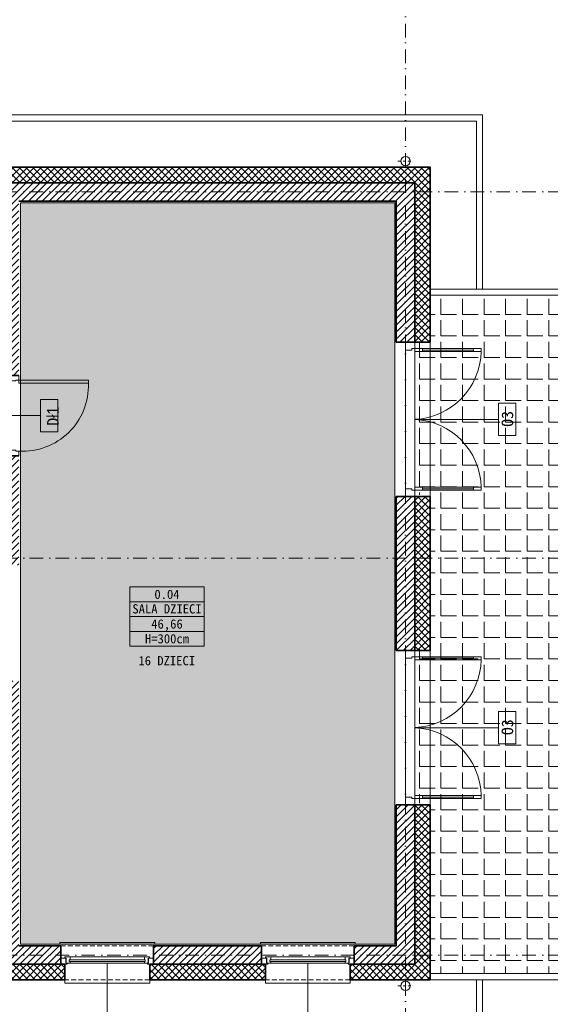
# Model space of a CAD drawing. Header units: millimetres. Extents: x -1373 to 28294, y -9636 to 187.
# Tile 42 of 133: x 9933 to 10621, y -8505 to -7227. Entities that reach past the tile are written whole.
import ezdxf
from ezdxf.enums import TextEntityAlignment as Align

# ---------------------------------------------------------------- set-up
doc = ezdxf.new("R2010")
doc.units = ezdxf.units.MM
doc.linetypes.add('HIDDEN2', pattern=[4.7625, 3.175, -1.5875])
doc.linetypes.add('Kreski i kropki', pattern=[335.138881, 176.388884, -88.194442, 0, -70.555556])
for name, color, linetype, lineweight in [('_k_krawężnik', 252, 'Continuous', 13), ('_k_kreskowanie', 250, 'Continuous', 9), ('_k_ocieplenie', 7, 'Continuous', 35), ('_k_opis', 7, 'Continuous', 13), ('_k_osie', 142, 'Kreski i kropki', 13), ('_k_rynny', 5, 'Continuous', 20), ('_k_stolarka', 7, 'Continuous', 13), ('_k_tabela', 7, 'Continuous', 13), ('_k_widok', 7, 'Continuous', 18), ('_k_zarys', 7, 'HIDDEN2', 20), ('_k_śc_dz_nadziemie', 211, 'Continuous', 30), ('_k_ściany', 223, 'Continuous', 35)]:
    doc.layers.add(name, color=color, linetype=linetype, lineweight=lineweight)
doc.layers.add('_k_niewidoczna', color=72, linetype='Continuous', lineweight=9, plot=False)
doc.styles.add('GENERATED_STYLE_1', font='MS Gothic.ttf')
doc.styles.add('GENERATED_STYLE_2', font='MS Gothic.ttf')

# ---------------------------------------------------------------- blocks, each defined once
blk = doc.blocks.new('D_90')
at = {"layer": '_k_niewidoczna'}
blk.add_lwpolyline([(135862.8, 36163.6), (135952.8, 36163.6)], dxfattribs=at)
at = {"layer": '_k_opis'}
blk.add_lwpolyline([(135907.8, 36163.6), (135907.8, 36123.6), (135928.8, 36123.6), (135928.8, 36101.1), (135886.8, 36101.1), (135886.8, 36123.6), (135907.8, 36123.6)], dxfattribs=at)
at = {"layer": '_k_stolarka'}
for points in [[(135855.8, 36151.6), (135855.8, 36163.6), (135862.8, 36163.6), (135862.8, 36155.6), (135861.8, 36155.6), (135861.8, 36151.6), (135855.8, 36151.6)], [(135959.8, 36151.6), (135959.8, 36163.6), (135952.8, 36163.6), (135952.8, 36155.6), (135953.8, 36155.6), (135953.8, 36151.6), (135959.8, 36151.6)]]:
    blk.add_lwpolyline(points, dxfattribs=at)
blk.add_lwpolyline([(135861.8, 36151.6), (135865.8, 36151.6), (135865.8, 36061.6), (135861.8, 36061.6)], close=True, dxfattribs=at)
blk.add_lwpolyline([(135865.8, 36061.6, 0.441517), (135953.8, 36151.6)], format="xyb", dxfattribs=at)
at = {"layer": '_k_ściany'}
for points in [[(135855.8, 36151.6), (135855.8, 36163.6)], [(135959.8, 36151.6), (135959.8, 36163.6)]]:
    blk.add_lwpolyline(points, dxfattribs=at)
blk = doc.blocks.new('O_120_rzut')
at = {"layer": '_k_opis'}
blk.add_lwpolyline([(-60, -22.5), (-60, -91.5), (-39, -91.5), (-39, -114), (-81, -114), (-81, -91.5), (-60, -91.5)], dxfattribs=at)
at = {"layer": '_k_stolarka'}
for points in [[(-121.5, 1.5), (-121.5, 4.5), (1.5, 4.5), (1.5, 1.5)], [(-120, -16), (-120, -24), (-112, -24), (-112, -22.5), (-113.5, -22.5), (-113.5, -16), (-120, -16)], [(-114.7, -16), (-114.7, -14.5), (-108.2, -14.5), (-108.2, -18), (-109.2, -18), (-109.2, -20.5), (-108.2, -20.5), (-108.2, -22.5), (-113.2, -22.5), (-113.2, -16), (-114.7, -16)], [(-5.2, -16), (-5.2, -14.5), (-11.8, -14.5), (-11.8, -18), (-10.7, -18), (-10.7, -20.5), (-11.8, -20.5), (-11.8, -22.5), (-6.8, -22.5), (-6.8, -16), (-5.2, -16)], [(0, -16), (0, -24), (-8, -24), (-8, -22.5), (-6.5, -22.5), (-6.5, -16), (0, -16)], [(-115, -44), (-115, -48.3), (-5, -48.3), (-5, -42)]]:
    blk.add_lwpolyline(points, dxfattribs=at)
for points in [[(-11.8, -18), (-108.2, -18), (-108.2, -14.5), (-11.8, -14.5)], [(-108.2, -22.5), (-11.8, -22.5), (-11.8, -20.5), (-108.2, -20.5)]]:
    blk.add_lwpolyline(points, close=True, dxfattribs=at)
at = {"layer": '_k_zarys', "ltscale": 2}
for points in [[(-120, 0), (0, 0)], [(-115, -44), (-5, -44)]]:
    blk.add_lwpolyline(points, dxfattribs=at)
at = {"layer": '_k_ściany'}
for points in [[(-120, 0), (-120, -24), (-115, -24), (-115, -44)], [(0, 0), (0, -24), (-5, -24), (-5, -44)]]:
    blk.add_lwpolyline(points, dxfattribs=at)
blk = doc.blocks.new('O_200_rzut')
at = {"layer": '_k_niewidoczna', "ltscale": 3}
blk.add_lwpolyline([(302.7, 127.9), (482.7, 127.9)], dxfattribs=at)
at = {"layer": '_k_stolarka', "ltscale": 2}
for points in [[(292.7, 115.9), (292.7, 127.9), (302.7, 127.9), (302.7, 119.9), (300.7, 119.9), (300.7, 115.9), (292.7, 115.9)], [(492.7, 115.9), (492.7, 127.9), (482.7, 127.9), (482.7, 119.9), (484.7, 119.9), (484.7, 115.9), (492.7, 115.9)], [(392.7, 115.9), (392.7, 7.4), (413.7, 7.4), (413.7, -15.1), (371.7, -15.1), (371.7, 7.4), (392.7, 7.4)], [(302.7, 40), (302.7, 105.9)], [(482.7, 40), (482.7, 105.9)]]:
    blk.add_lwpolyline(points, dxfattribs=at)
for points in [[(300.7, 115.9), (304.7, 115.9), (304.7, 30), (300.7, 30)], [(300.7, 105.9), (304.7, 105.9), (304.7, 115.9), (300.7, 115.9)], [(484.7, 115.9), (480.7, 115.9), (480.7, 30), (484.7, 30)], [(484.7, 105.9), (480.7, 105.9), (480.7, 115.9), (484.7, 115.9)], [(300.7, 30), (304.7, 30), (304.7, 40), (300.7, 40)], [(484.7, 30), (480.7, 30), (480.7, 40), (484.7, 40)]]:
    blk.add_lwpolyline(points, close=True, dxfattribs=at)
for centre, start, end in [((302.7, 119.9), 271.2733, 357.4527), ((482.7, 119.9), 182.5473, 268.7267)]:
    blk.add_arc(centre, 90, start, end, dxfattribs=at)
blk = doc.blocks.new('RS120')
at = {"layer": '_k_osie', "ltscale": 0.02}
for points in [[(10, 0), (-10, 0)], [(0, -10), (0, 10)]]:
    blk.add_lwpolyline(points, dxfattribs=at)
at = {"layer": '_k_rynny', "ltscale": 5}
blk.add_circle((0, 0), 6, dxfattribs=at)
blk = doc.blocks.new('psadzki')
at = {"layer": '_k_kreskowanie', "ltscale": 2, "transparency": 33554636}
h = blk.add_hatch(dxfattribs=at)
h.set_pattern_fill('AR-SAND', color=256, scale=0.5)
h.set_pattern_definition([(37.5, (-10421.235, 7464.805), (-0.800016, 24.470662), [0, -19.304, 0, -21.59, 0, -20.6375]), (7.5, (-10421.235, 7464.805), (22.476164, 35.841255), [0, -10.414, 0, -17.399, 0, -6.6675]), (327.5, (-10436.856, 7464.805), (39.54962, 0.07186), [0, -6.35, 0, -22.86, 0, -29.845]), (317.5, (-10436.856, 7464.805), (38.17782, 11.14647), [0, -3.175, 0, -14.986, 0, -17.145])])
h.paths.add_polyline_path([(-2, 0), (-487, 0), (-487, -962), (-2, -962)])
at = {"layer": '_k_widok'}
blk.add_lwpolyline([(-487, 0), (-2, 0), (-2, -962), (-487, -962)], close=True, dxfattribs=at)
blk = doc.blocks.new('metryczka_80')
at = {"layer": '_k_opis', "ltscale": 0.1}
for points in [[(-80, 0), (0, 0), (0, -64), (-80, -64)], [(-80, -16), (0, -16), (0, -48), (-80, -48)]]:
    blk.add_lwpolyline(points, close=True, dxfattribs=at)
blk.add_lwpolyline([(-80, -32), (0, -32)], dxfattribs=at)
for tag, style, flags, p in [('ATR_NR_POM', 'GENERATED_STYLE_1', 4, (-40, -13)), ('ATR_POM', 'GENERATED_STYLE_2', 4, (-40, -28.7)), ('ATR_POW', 'GENERATED_STYLE_1', 12, (-40, -45)), ('ATR_WYS', 'GENERATED_STYLE_1', 4, (-40, -61))]:
    blk.add_attdef(tag, text='', height=10, dxfattribs=dict(at, style=style, flags=flags)).set_placement(p, align=Align.CENTER)

msp = doc.modelspace()

# ---------------------------------------------------------------- hatches: boundary and pattern name
at = {"layer": '_k_kreskowanie', "ltscale": 2, "transparency": 33554687}
h = msp.add_hatch(dxfattribs=at)
h.set_pattern_fill('ANSI37', color=256, scale=2)
h.set_pattern_definition([(45, (5600.2866, -4281.579), (-4.490128, 4.490128), []), (135, (5600.2866, -4281.579), (-4.490128, -4.490128), [])])
h.paths.add_polyline_path([(9172.2, -8472.8), (9172.2, -8452.8), (8600.2, -8452.8), (8600.2, -8317.8), (8580.2, -8317.8), (8580.2, -8472.8)], flags=17)
h.paths.add_polyline_path([(9422.2, -8372.8), (9422.2, -8352.8), (9379.2, -8352.8), (9379.2, -8452.8), (9282.2, -8452.8), (9282.2, -8472.8), (9399.2, -8472.8), (9399.2, -8372.8)], flags=17)
h.paths.add_polyline_path([(10445.2, -7645.8), (10465.2, -7645.8), (10465.2, -7418.8), (9809.2, -7418.8), (9809.2, -7438.8), (10445.2, -7438.8)])
h.paths.add_polyline_path([(10445.2, -8045.8), (10465.2, -8045.8), (10465.2, -7845.8), (10445.2, -7845.8)])
h.paths.add_polyline_path([(10361.7, -8452.8), (10361.7, -8472.8), (10465.2, -8472.8), (10465.2, -8245.8), (10445.2, -8245.8), (10445.2, -8452.8)])
h.paths.add_polyline_path([(10101.7, -8452.8), (10101.7, -8472.8), (10251.7, -8472.8), (10251.7, -8452.8)])
h.paths.add_polyline_path([(9731.7, -8472.8), (9731.7, -8452.8), (9635.2, -8452.8), (9635.2, -8372.8), (9635.2, -8352.8), (9592.2, -8352.8), (9592.2, -8372.8), (9615.2, -8372.8), (9615.2, -8472.8)])
h.paths.add_polyline_path([(9841.7, -8452.8), (9841.7, -8472.8), (9991.7, -8472.8), (9991.7, -8452.8)])
h.paths.add_polyline_path([(8600.2, -8084.8), (8580.2, -8084.8), (8580.2, -8167.8), (8600.2, -8167.8)])
h.paths.add_polyline_path([(8600.2, -7852.2), (8580.2, -7852.2), (8580.2, -7934.8), (8600.2, -7934.8)])
h.paths.add_polyline_path([(8600.2, -7619.6), (8580.2, -7619.6), (8580.2, -7702.2), (8600.2, -7702.2)])
h.paths.add_polyline_path([(8868.8, -7438.8), (8868.8, -7418.8), (8580.2, -7418.8), (8580.2, -7515.6), (8600.2, -7515.6), (8600.2, -7438.8)])
h.paths.add_polyline_path([(9279.3, -7418.8), (9279.3, -7438.8), (9699.2, -7438.8), (9699.2, -7418.8)])
h.paths.add_polyline_path([(9169.3, -7438.8), (9169.3, -7418.8), (8978.8, -7418.8), (8978.8, -7438.8)])
h = msp.add_hatch(dxfattribs=at)
h.set_pattern_fill('ANSI31', color=256, scale=2)
h.set_pattern_definition([(45, (5600.2866, -4281.579), (-4.490128, 4.490128), [])])
h.paths.add_polyline_path([(9422.2, -8352.8), (9422.2, -8328.8), (9355.2, -8328.8), (9355.2, -8428.8), (9287.2, -8428.8), (9287.2, -8452.8), (9379.2, -8452.8), (9379.2, -8352.8)])
h.paths.add_polyline_path([(10421.2, -7645.8), (10445.2, -7645.8), (10445.2, -7438.8), (9814.2, -7438.8), (9814.2, -7462.8), (9914.2, -7462.8), (9914.2, -7688.8), (9932.2, -7688.8), (9932.2, -7462.8), (10421.2, -7462.8)])
h.paths.add_polyline_path([(10421.2, -8045.8), (10445.2, -8045.8), (10445.2, -7845.8), (10421.2, -7845.8)])
h.paths.add_polyline_path([(10366.7, -8428.8), (10366.7, -8452.8), (10445.2, -8452.8), (10445.2, -8245.8), (10421.2, -8245.8), (10421.2, -8428.8)])
h.paths.add_polyline_path([(10106.7, -8428.8), (10106.7, -8452.8), (10246.7, -8452.8), (10246.7, -8428.8)])
h.paths.add_polyline_path([(9846.7, -8428.8), (9846.7, -8452.8), (9986.7, -8452.8), (9986.7, -8428.8), (9932.2, -8428.8), (9932.2, -8084.8), (9914.2, -8084.8), (9914.2, -8428.8)])
h.paths.add_polyline_path([(9726.7, -8452.8), (9726.7, -8428.8), (9659.2, -8428.8), (9659.2, -8352.8), (9659.2, -8328.8), (9592.2, -8328.8), (9592.2, -8352.8), (9635.2, -8352.8), (9635.2, -8452.8)])
h.paths.add_polyline_path([(8600.2, -8162.8), (8624.2, -8162.8), (8624.2, -8084.8), (8600.2, -8084.8)])
h.paths.add_polyline_path([(8624.2, -8322.8), (8600.2, -8322.8), (8600.2, -8452.8), (9167.2, -8452.8), (9167.2, -8428.8), (8624.2, -8428.8)])
h.paths.add_polyline_path([(8624.2, -7619.6), (8600.2, -7619.6), (8600.2, -7697.2), (8624.2, -7697.2)])
h.paths.add_polyline_path([(8863.8, -7462.8), (8863.8, -7438.8), (8600.2, -7438.8), (8600.2, -7515.6), (8624.2, -7515.6), (8624.2, -7462.8)])
h.paths.add_polyline_path([(9164.3, -7462.8), (9164.3, -7438.8), (8983.8, -7438.8), (8983.8, -7462.8)])
h.paths.add_polyline_path([(9284.3, -7438.8), (9284.3, -7462.8), (9694.2, -7462.8), (9694.2, -7438.8)])
h.paths.add_polyline_path([(8692.2, -7934.8), (8692.2, -7916.8), (8624.2, -7916.8), (8624.2, -7857.2), (8600.2, -7857.2), (8600.2, -7934.8)])
h.paths.add_polyline_path([(8796.2, -7916.8), (8796.2, -7934.8), (8880.6, -7934.8), (8880.6, -7916.8)])
h.paths.add_polyline_path([(9098.3, -7934.8), (9098.3, -7916.8), (8984.6, -7916.8), (8984.6, -7934.8)])
h.paths.add_polyline_path([(9332.3, -7934.8), (9332.3, -7916.8), (9202.3, -7916.8), (9202.3, -7934.8)])
h.paths.add_polyline_path([(9697.2, -7916.8), (9697.2, -7934.8), (9932.2, -7934.8), (9932.2, -7792.8), (9914.2, -7792.8), (9914.2, -7916.8)])
h.paths.add_polyline_path([(9605.2, -7934.8), (9605.2, -7916.8), (9436.3, -7916.8), (9436.3, -7934.8)])
at = {"layer": '_k_kreskowanie'}
h = msp.add_hatch(dxfattribs=at)
h.set_pattern_fill('ANGLE', color=256, scale=4)
h.set_pattern_definition([(0, (4500, -3390.704), (0, 27.94), [20.32, -7.62]), (90, (4500, -3390.704), (-27.94, 2e-15), [20.32, -7.62])])
h.paths.add_polyline_path([(10785.2, -7584.8), (10465.2, -7584.8), (10465.2, -7643.8), (10445.2, -7643.8), (10445.2, -7843.8), (10465.2, -7843.8), (10465.2, -8043.8), (10445.2, -8043.8), (10445.2, -8243.8), (10465.2, -8243.8), (10465.2, -8464.8), (10785.2, -8464.8)])

# ---------------------------------------------------------------- linework, layer by layer
at = {"layer": '_k_krawężnik'}
for points in [[(10533.2, -7576.8), (10533.2, -7350.8), (8512.2, -7350.8), (8512.2, -7477.8)], [(10525.2, -7576.8), (10525.2, -7358.8), (8520.2, -7358.8), (8520.2, -7477.8)], [(10465.2, -8043.8), (10465.2, -8464.8), (10785.2, -8464.8), (10785.2, -7584.8), (10465.2, -7584.8), (10465.2, -8043.8)], [(9723.2, -8532.8), (10525.2, -8532.8), (10525.2, -8472.8)], [(9723.2, -8540.8), (10533.2, -8540.8), (10533.2, -8472.8)]]:
    msp.add_lwpolyline(points, dxfattribs=at)
msp.add_lwpolyline([(10465.2, -8472.8), (10793.2, -8472.8), (10793.2, -7576.8), (10465.2, -7576.8)], close=True, dxfattribs=at)
at = {"layer": '_k_niewidoczna'}
msp.add_lwpolyline([(9934.2, -7464.8), (10419.2, -7464.8), (10419.2, -8426.8), (9934.2, -8426.8)], close=True, dxfattribs=at)
at = {"layer": '_k_ocieplenie'}
for points in [[(10465.2, -7645.8), (10465.2, -7418.8), (9809.2, -7418.8)], [(10445.2, -7645.8), (10465.2, -7645.8)], [(10445.2, -7845.8), (10465.2, -7845.8)], [(10465.2, -8045.8), (10465.2, -7845.8)], [(10445.2, -8045.8), (10465.2, -8045.8)], [(10361.7, -8472.8), (10465.2, -8472.8), (10465.2, -8245.8)], [(10445.2, -8245.8), (10465.2, -8245.8)], [(9841.7, -8472.8), (9991.7, -8472.8)], [(10101.7, -8472.8), (10251.7, -8472.8)], [(10246.7, -8472.8), (10251.7, -8472.8)]]:
    msp.add_lwpolyline(points, dxfattribs=at)
at = {"layer": '_k_osie', "ltscale": 0.1}
for points in [[(10433.2, -8762.8), (10433.2, -7183.8)], [(8265.2, -7450.8), (10865.2, -7450.8)], [(8265.2, -7925.8), (10865.2, -7925.8)], [(8265.2, -8440.8), (10865.2, -8440.8)]]:
    msp.add_lwpolyline(points, dxfattribs=at)
at = {"layer": '_k_stolarka'}
for points in [[(10445.2, -7845.8), (10445.2, -7645.8), (10465.2, -7645.8)], [(10445.2, -8245.8), (10445.2, -8045.8)]]:
    msp.add_lwpolyline(points, dxfattribs=at)
at = {"layer": '_k_ściany'}
for points in [[(10445.2, -7645.8), (10445.2, -7438.8), (9809.2, -7438.8)], [(10421.2, -7645.8), (10421.2, -7462.8), (9932.2, -7462.8)], [(10445.2, -7645.8), (10421.2, -7645.8)], [(10421.2, -8045.8), (10421.2, -7845.8)], [(10421.2, -7845.8), (10445.2, -7845.8)], [(10445.2, -8045.8), (10445.2, -7845.8)], [(10421.2, -8045.8), (10445.2, -8045.8)], [(10361.7, -8452.8), (10445.2, -8452.8), (10445.2, -8245.8)], [(10366.7, -8428.8), (10421.2, -8428.8), (10421.2, -8245.8)], [(10421.2, -8245.8), (10445.2, -8245.8)], [(9932.2, -8428.8), (9986.7, -8428.8)], [(10106.7, -8428.8), (10246.7, -8428.8)], [(9841.7, -8452.8), (9986.7, -8452.8)], [(10101.7, -8452.8), (10251.7, -8452.8)]]:
    msp.add_lwpolyline(points, dxfattribs=at)

# ---------------------------------------------------------------- block references
at = {"layer": '_k_osie', "rotation": 180}
msp.add_blockref('RS120', (10433.2, -7410.8), dxfattribs=at)
at = {"layer": '_k_osie', "xscale": -1}
msp.add_blockref('RS120', (10433.2, -8480.8), dxfattribs=at)
at = {"layer": '_k_tabela', "ltscale": 0.1}
ref = msp.add_blockref('metryczka_80', (10172.1, -7963.2), dxfattribs=dict(at, xscale=1.2, yscale=1.2, zscale=1.2))
ref.add_attrib('ATR_POW', '46,66', dxfattribs={"layer": '_k_opis', "ltscale": 0.1, "height": 12, "style": 'GENERATED_STYLE_1'}).set_placement((10124.1, -8017.2), align=Align.CENTER)
ref.add_attrib('ATR_NR_POM', '0.04', dxfattribs={"layer": '_k_opis', "ltscale": 0.1, "height": 12, "style": 'GENERATED_STYLE_1'}).set_placement((10124.1, -7978.8), align=Align.CENTER)
ref.add_attrib('ATR_POM', 'SALA DZIECI', dxfattribs={"layer": '_k_opis', "ltscale": 0.1, "height": 12, "style": 'GENERATED_STYLE_2'}).set_placement((10124.1, -7997.6), align=Align.CENTER)
ref.add_attrib('ATR_WYS', 'H=300cm', dxfattribs={"layer": '_k_opis', "ltscale": 0.1, "height": 12, "style": 'GENERATED_STYLE_1'}).set_placement((10124.1, -8036.4), align=Align.CENTER)
at = {"layer": '_k_widok'}
msp.add_blockref('psadzki', (10421.2, -7464.8), dxfattribs=at)
at = {"layer": '_k_śc_dz_nadziemie', "xscale": -1}
for p in [(9986.7, -8428.8), (10246.7, -8428.8)]:
    msp.add_blockref('O_120_rzut', p, dxfattribs=at)
at = {"layer": '_k_ściany', "xscale": -1, "rotation": 90}
for p in [(10561.2, -7353.1), (10561.2, -7753.1)]:
    msp.add_blockref('O_200_rzut', p, dxfattribs=at)
at = {"layer": '_k_ściany', "ltscale": 2, "xscale": -1, "rotation": 90}
msp.add_blockref('D_90', (46083.9, 128166.9), dxfattribs=at)

# ---------------------------------------------------------------- texts
at = {"layer": '_k_opis', "char_height": 15, "width": 29.311, "style": 'GENERATED_STYLE_1'}
for s, insert, attachment_point, rotation in [('{\\fMS Gothic|b1|i0|c128|p49;D\\fMS Gothic|b1|i0|c238|p49;ł1}', (9983.7, -7741.5), 8, 90.1714), ('{\\fMS Gothic|b1|i0|c128|p49;O\\fMS Gothic|b1|i0|c238|p49;3}', (10557.8, -7745.2), 2, 90), ('{\\fMS Gothic|b1|i0|c128|p49;O\\fMS Gothic|b1|i0|c238|p49;3}', (10557.8, -8145.2), 2, 90)]:
    msp.add_mtext(s, dxfattribs=dict(at, insert=insert, attachment_point=attachment_point, rotation=rotation))
at = {"layer": '_k_opis', "insert": (10123.8, -8065.1), "char_height": 12, "width": 6.562500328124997e-15, "attachment_point": 8, "style": 'GENERATED_STYLE_1'}
msp.add_mtext('16 DZIECI', dxfattribs=at)

doc.saveas('drawing.dxf')
